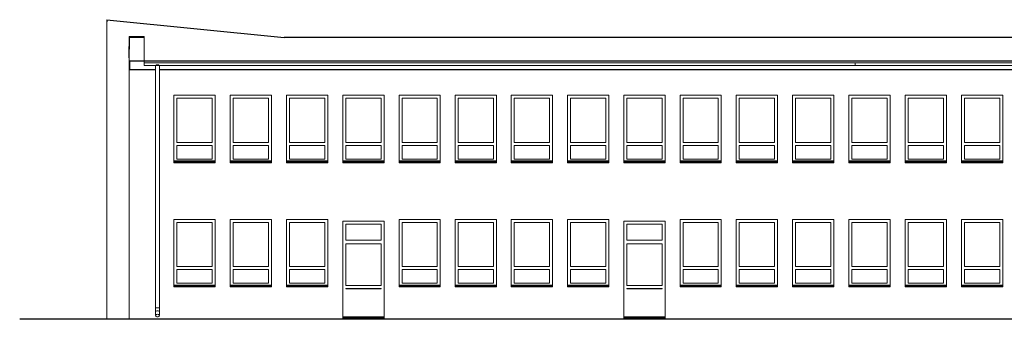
# Model space of a CAD drawing. Header units: centimetres. Extents: x -25572 to 23555, y -2435 to 15405.
# Tile 130 of 134: x 17880 to 20504, y 8061 to 8860. Entities that reach past the tile are written whole.
import ezdxf

# ---------------------------------------------------------------- set-up
doc = ezdxf.new("R2010")
doc.units = ezdxf.units.CM
doc.header["$MEASUREMENT"] = 0
for name, color, linetype, lineweight in [('Nowe_0_Nr_pióra__4', 7, 'Continuous', 13), ('Nowe_0_Nr_pióra__84', 7, 'Continuous', 13), ('Nowe_220-A Ściany_Nr_pióra__3', 7, 'Continuous', 13), ('Nowe_220-A Ściany_Nr_pióra__87', 7, 'Continuous', 13), ('Nowe_250-A Schody Pochylnie_Nr_pióra__91', 7, 'Continuous', 13), ('Nowe_280-A Dachy Powłoki_Nr_pióra__27', 7, 'Continuous', 25), ('Nowe_450-K Stropy_Nr_pióra__21', 7, 'Continuous', 25), ('Nowe_450-K Stropy_Nr_pióra__89', 7, 'Continuous', 13)]:
    doc.layers.add(name, color=color, linetype=linetype, lineweight=lineweight)
doc.linetypes.add('LINIA TERENU', pattern='A,0,[3,Lwowska architektura1.Shx,S=0.396825,R=0,X=0,Y=0],-50,0', length=50)

msp = doc.modelspace()

# ---------------------------------------------------------------- linework, layer by layer
at = {"layer": 'Nowe_0_Nr_pióra__4', "color": 7, "linetype": 'Continuous', "lineweight": 13}
for p, q in [((18211.9, 8744.2), (20106.3, 8744.2)), ((18211.9, 8740.7), (18211.9, 8744.2)), ((18211.9, 8738.1), (18211.9, 8740.7)), ((18244.5, 8738.9), (18247, 8739.6)), ((18247, 8739.6), (18249.5, 8738.9)), ((21527.8, 8744.2), (20106.3, 8744.2)), ((20106.3, 8740.7), (20106.3, 8744.2)), ((20106.3, 8738.1), (20106.3, 8740.7)), ((18211.9, 8737.2), (18211.9, 8738.1)), ((18211.9, 8737.2), (18242, 8737.2)), ((18242, 8737.2), (18242.6, 8737.8)), ((18242.6, 8737.8), (18243.6, 8738.1)), ((18243, 8737.2), (18242.6, 8737.2)), ((18242.6, 8737.2), (18242.6, 8737.2)), ((18243.6, 8738.1), (18244.5, 8738.9)), ((18244.5, 8737.2), (18244.2, 8737.2)), ((18244.7, 8737.2), (18244.5, 8737.2)), ((18249.5, 8737.2), (18249.2, 8737.2)), ((18249.5, 8738.9), (18250.3, 8738.1)), ((18249.8, 8737.2), (18249.5, 8737.2)), ((18251.3, 8737.8), (18250.3, 8738.1)), ((18251.3, 8737.2), (18251, 8737.2)), ((18251.3, 8737.8), (18252, 8737.2)), ((18251.4, 8737.2), (18251.3, 8737.2)), ((20106.3, 8737.2), (18252, 8737.2)), ((20106.3, 8737.2), (20106.3, 8738.1)), ((20106.3, 8737.2), (20668.7, 8737.2))]:
    msp.add_line(p, q, dxfattribs=at)
at = {"layer": 'Nowe_0_Nr_pióra__84', "color": 7, "linetype": 'Continuous', "lineweight": 13}
for p, q in [((18242, 8737.2), (18242.4, 8737.2)), ((18242, 8737.2), (18242, 8091.3)), ((18242.4, 8737.2), (18242.6, 8737.2)), ((18243, 8737.2), (18243.4, 8737.2)), ((18243.4, 8737.2), (18244.2, 8737.2)), ((18244.7, 8737.2), (18245.1, 8737.2)), ((18245.1, 8737.2), (18247, 8737.2)), ((18247, 8737.2), (18248.9, 8737.2)), ((18248.9, 8737.2), (18249.2, 8737.2)), ((18249.8, 8737.2), (18250.5, 8737.2)), ((18250.5, 8737.2), (18251, 8737.2)), ((18251.4, 8737.2), (18251.6, 8737.2)), ((18251.6, 8737.2), (18252, 8737.2)), ((18252, 8737.2), (18252, 8091.3)), ((18242, 8091.3), (18242.4, 8091.3)), ((18242, 8091.3), (18242, 8081.3)), ((18242.4, 8091.3), (18243.4, 8091.3)), ((18243.4, 8091.3), (18245.1, 8091.3)), ((18245.1, 8091.3), (18247, 8091.3)), ((18247, 8091.3), (18248.9, 8091.3)), ((18248.9, 8091.3), (18250.5, 8091.3)), ((18250.5, 8091.3), (18251.6, 8091.3)), ((18251.6, 8091.3), (18252, 8091.3)), ((18252, 8091.3), (18252, 8081.3)), ((18242, 8081.3), (18242, 8070.7)), ((18242, 8070.7), (18242.4, 8072.1)), ((18242.4, 8069.3), (18242, 8070.7)), ((18242.4, 8082.1), (18243.4, 8082.8)), ((18242.4, 8072.1), (18243.4, 8073.2)), ((18243.4, 8068.2), (18242.4, 8069.3)), ((18243.4, 8082.8), (18245.1, 8083.2)), ((18243.4, 8073.2), (18245.1, 8074)), ((18245.1, 8067.4), (18243.4, 8068.2)), ((18245.1, 8083.2), (18247, 8083.4)), ((18245.1, 8074), (18247, 8074.2)), ((18247, 8067.2), (18245.1, 8067.4)), ((18247, 8083.4), (18248.9, 8083.2)), ((18247, 8074.2), (18248.9, 8074)), ((18248.9, 8067.4), (18247, 8067.2)), ((18248.9, 8083.2), (18250.5, 8082.8)), ((18248.9, 8074), (18250.5, 8073.2)), ((18250.5, 8068.2), (18248.9, 8067.4)), ((18250.5, 8082.8), (18251.6, 8082.1)), ((18250.5, 8073.2), (18251.6, 8072.1)), ((18251.6, 8069.3), (18250.5, 8068.2)), ((18251.6, 8072.1), (18252, 8070.7)), ((18252, 8070.7), (18251.6, 8069.3)), ((18252, 8081.3), (18252, 8070.7))]:
    msp.add_line(p, q, dxfattribs=at)
at = {"layer": 'Nowe_220-A Ściany_Nr_pióra__3', "color": 7, "linetype": 'Continuous', "lineweight": 13}
for p, q in [((18298.9, 8532.2), (18298.9, 8650.2)), ((18298.9, 8650.2), (18392.9, 8650.2)), ((18392.9, 8650.2), (18392.9, 8532.2)), ((18448.9, 8532.2), (18448.9, 8650.2)), ((18448.9, 8650.2), (18542.9, 8650.2)), ((18542.9, 8650.2), (18542.9, 8532.2)), ((18598.9, 8532.2), (18598.9, 8650.2)), ((18598.9, 8650.2), (18692.9, 8650.2)), ((18692.9, 8650.2), (18692.9, 8532.2)), ((18748.9, 8532.2), (18748.9, 8650.2)), ((18748.9, 8650.2), (18842.9, 8650.2)), ((18842.9, 8650.2), (18842.9, 8532.2)), ((18898.9, 8532.2), (18898.9, 8650.2)), ((18898.9, 8650.2), (18992.9, 8650.2)), ((18992.9, 8650.2), (18992.9, 8532.2)), ((19048.9, 8532.2), (19048.9, 8650.2)), ((19048.9, 8650.2), (19142.9, 8650.2)), ((19142.9, 8650.2), (19142.9, 8532.2)), ((19197.9, 8532.2), (19197.9, 8650.2)), ((19197.9, 8650.2), (19291.9, 8650.2)), ((19291.9, 8650.2), (19291.9, 8532.2)), ((19347.9, 8532.2), (19347.9, 8650.2)), ((19347.9, 8650.2), (19441.9, 8650.2)), ((19441.9, 8650.2), (19441.9, 8532.2)), ((19497.9, 8532.2), (19497.9, 8650.2)), ((19497.9, 8650.2), (19591.9, 8650.2)), ((19591.9, 8650.2), (19591.9, 8532.2)), ((19647.9, 8532.2), (19647.9, 8650.2)), ((19647.9, 8650.2), (19741.9, 8650.2)), ((19741.9, 8650.2), (19741.9, 8532.2)), ((19797.9, 8532.2), (19797.9, 8650.2)), ((19797.9, 8650.2), (19891.9, 8650.2)), ((19891.9, 8650.2), (19891.9, 8532.2)), ((19947.9, 8532.2), (19947.9, 8650.2)), ((19947.9, 8650.2), (20041.9, 8650.2)), ((20041.9, 8650.2), (20041.9, 8532.2)), ((20097.9, 8532.2), (20097.9, 8650.2)), ((20097.9, 8650.2), (20191.9, 8650.2)), ((20191.9, 8650.2), (20191.9, 8532.2)), ((20247.9, 8532.2), (20247.9, 8650.2)), ((20247.9, 8650.2), (20341.9, 8650.2)), ((20341.9, 8650.2), (20341.9, 8532.2)), ((20397.9, 8650.2), (20397.9, 8532.2)), ((20491.9, 8650.2), (20397.9, 8650.2)), ((20491.9, 8532.2), (20491.9, 8650.2)), ((18392.9, 8532.2), (18298.9, 8532.2)), ((18542.9, 8532.2), (18448.9, 8532.2)), ((18692.9, 8532.2), (18598.9, 8532.2)), ((18842.9, 8532.2), (18748.9, 8532.2)), ((18992.9, 8532.2), (18898.9, 8532.2)), ((19142.9, 8532.2), (19048.9, 8532.2)), ((19291.9, 8532.2), (19197.9, 8532.2)), ((19441.9, 8532.2), (19347.9, 8532.2)), ((19591.9, 8532.2), (19497.9, 8532.2)), ((19741.9, 8532.2), (19647.9, 8532.2)), ((19891.9, 8532.2), (19797.9, 8532.2)), ((20041.9, 8532.2), (19947.9, 8532.2)), ((20191.9, 8532.2), (20097.9, 8532.2)), ((20341.9, 8532.2), (20247.9, 8532.2)), ((20397.9, 8532.2), (20491.9, 8532.2)), ((18298.9, 8488.2), (18298.9, 8524.2)), ((18298.9, 8524.2), (18392.9, 8524.2)), ((18392.9, 8524.2), (18392.9, 8488.2)), ((18448.9, 8488.2), (18448.9, 8524.2)), ((18448.9, 8524.2), (18542.9, 8524.2)), ((18542.9, 8524.2), (18542.9, 8488.2)), ((18598.9, 8488.2), (18598.9, 8524.2)), ((18598.9, 8524.2), (18692.9, 8524.2)), ((18692.9, 8524.2), (18692.9, 8488.2)), ((18748.9, 8488.2), (18748.9, 8524.2)), ((18748.9, 8524.2), (18842.9, 8524.2)), ((18842.9, 8524.2), (18842.9, 8488.2)), ((18898.9, 8488.2), (18898.9, 8524.2)), ((18898.9, 8524.2), (18992.9, 8524.2)), ((18992.9, 8524.2), (18992.9, 8488.2)), ((19048.9, 8488.2), (19048.9, 8524.2)), ((19048.9, 8524.2), (19142.9, 8524.2)), ((19142.9, 8524.2), (19142.9, 8488.2)), ((19197.9, 8488.2), (19197.9, 8524.2)), ((19197.9, 8524.2), (19291.9, 8524.2)), ((19291.9, 8524.2), (19291.9, 8488.2)), ((19347.9, 8488.2), (19347.9, 8524.2)), ((19347.9, 8524.2), (19441.9, 8524.2)), ((19441.9, 8524.2), (19441.9, 8488.2)), ((19497.9, 8488.2), (19497.9, 8524.2)), ((19497.9, 8524.2), (19591.9, 8524.2)), ((19591.9, 8524.2), (19591.9, 8488.2)), ((19647.9, 8488.2), (19647.9, 8524.2)), ((19647.9, 8524.2), (19741.9, 8524.2)), ((19741.9, 8524.2), (19741.9, 8488.2)), ((19797.9, 8488.2), (19797.9, 8524.2)), ((19797.9, 8524.2), (19891.9, 8524.2)), ((19891.9, 8524.2), (19891.9, 8488.2)), ((19947.9, 8488.2), (19947.9, 8524.2)), ((19947.9, 8524.2), (20041.9, 8524.2)), ((20041.9, 8524.2), (20041.9, 8488.2)), ((20097.9, 8488.2), (20097.9, 8524.2)), ((20097.9, 8524.2), (20191.9, 8524.2)), ((20191.9, 8524.2), (20191.9, 8488.2)), ((20247.9, 8488.2), (20247.9, 8524.2)), ((20247.9, 8524.2), (20341.9, 8524.2)), ((20341.9, 8524.2), (20341.9, 8488.2)), ((20397.9, 8524.2), (20397.9, 8488.2)), ((20491.9, 8524.2), (20397.9, 8524.2)), ((20491.9, 8488.2), (20491.9, 8524.2)), ((18290.9, 8483.2), (18400.9, 8483.2)), ((18290.9, 8482.2), (18400.9, 8482.2)), ((18290.9, 8481.2), (18290.9, 8480.9)), ((18290.9, 8480.9), (18290.9, 8478.9)), ((18290.9, 8480.9), (18400.9, 8480.9)), ((18290.9, 8478.9), (18400.9, 8478.9)), ((18392.9, 8488.2), (18298.9, 8488.2)), ((18400.9, 8481.2), (18400.9, 8480.9)), ((18400.9, 8480.9), (18400.9, 8478.9)), ((18440.9, 8483.2), (18550.9, 8483.2)), ((18440.9, 8482.2), (18550.9, 8482.2)), ((18440.9, 8481.2), (18440.9, 8480.9)), ((18440.9, 8480.9), (18440.9, 8478.9)), ((18440.9, 8480.9), (18550.9, 8480.9)), ((18440.9, 8478.9), (18550.9, 8478.9)), ((18542.9, 8488.2), (18448.9, 8488.2)), ((18550.9, 8481.2), (18550.9, 8480.9)), ((18550.9, 8480.9), (18550.9, 8478.9)), ((18590.9, 8483.2), (18700.9, 8483.2)), ((18590.9, 8482.2), (18700.9, 8482.2)), ((18590.9, 8481.2), (18590.9, 8480.9)), ((18590.9, 8480.9), (18590.9, 8478.9)), ((18590.9, 8480.9), (18700.9, 8480.9)), ((18590.9, 8478.9), (18700.9, 8478.9)), ((18692.9, 8488.2), (18598.9, 8488.2)), ((18700.9, 8481.2), (18700.9, 8480.9)), ((18700.9, 8480.9), (18700.9, 8478.9)), ((18740.9, 8483.2), (18850.9, 8483.2)), ((18740.9, 8482.2), (18850.9, 8482.2)), ((18740.9, 8481.2), (18740.9, 8480.9)), ((18740.9, 8480.9), (18740.9, 8478.9)), ((18740.9, 8480.9), (18850.9, 8480.9)), ((18740.9, 8478.9), (18850.9, 8478.9)), ((18842.9, 8488.2), (18748.9, 8488.2)), ((18850.9, 8481.2), (18850.9, 8480.9)), ((18850.9, 8480.9), (18850.9, 8478.9)), ((18890.9, 8483.2), (19000.9, 8483.2)), ((18890.9, 8482.2), (19000.9, 8482.2)), ((18890.9, 8481.2), (18890.9, 8480.9)), ((18890.9, 8480.9), (18890.9, 8478.9)), ((18890.9, 8480.9), (19000.9, 8480.9)), ((18890.9, 8478.9), (19000.9, 8478.9)), ((18992.9, 8488.2), (18898.9, 8488.2)), ((19000.9, 8481.2), (19000.9, 8480.9)), ((19000.9, 8480.9), (19000.9, 8478.9)), ((19040.9, 8483.2), (19150.9, 8483.2)), ((19040.9, 8482.2), (19150.9, 8482.2)), ((19040.9, 8481.2), (19040.9, 8480.9)), ((19040.9, 8480.9), (19040.9, 8478.9)), ((19040.9, 8480.9), (19150.9, 8480.9)), ((19040.9, 8478.9), (19150.9, 8478.9)), ((19142.9, 8488.2), (19048.9, 8488.2)), ((19150.9, 8481.2), (19150.9, 8480.9)), ((19150.9, 8480.9), (19150.9, 8478.9)), ((19189.9, 8483.2), (19299.9, 8483.2)), ((19189.9, 8482.2), (19299.9, 8482.2)), ((19189.9, 8481.2), (19189.9, 8480.9)), ((19189.9, 8480.9), (19189.9, 8478.9)), ((19189.9, 8480.9), (19299.9, 8480.9)), ((19189.9, 8478.9), (19299.9, 8478.9)), ((19291.9, 8488.2), (19197.9, 8488.2)), ((19299.9, 8481.2), (19299.9, 8480.9)), ((19299.9, 8480.9), (19299.9, 8478.9)), ((19339.9, 8483.2), (19449.9, 8483.2)), ((19339.9, 8482.2), (19449.9, 8482.2)), ((19339.9, 8481.2), (19339.9, 8480.9)), ((19339.9, 8480.9), (19339.9, 8478.9)), ((19339.9, 8480.9), (19449.9, 8480.9)), ((19339.9, 8478.9), (19449.9, 8478.9)), ((19441.9, 8488.2), (19347.9, 8488.2)), ((19449.9, 8481.2), (19449.9, 8480.9)), ((19449.9, 8480.9), (19449.9, 8478.9)), ((19489.9, 8483.2), (19599.9, 8483.2)), ((19489.9, 8482.2), (19599.9, 8482.2)), ((19489.9, 8481.2), (19489.9, 8480.9)), ((19489.9, 8480.9), (19489.9, 8478.9)), ((19489.9, 8480.9), (19599.9, 8480.9)), ((19489.9, 8478.9), (19599.9, 8478.9)), ((19591.9, 8488.2), (19497.9, 8488.2)), ((19599.9, 8481.2), (19599.9, 8480.9)), ((19599.9, 8480.9), (19599.9, 8478.9)), ((19639.9, 8483.2), (19749.9, 8483.2)), ((19639.9, 8482.2), (19749.9, 8482.2)), ((19639.9, 8481.2), (19639.9, 8480.9)), ((19639.9, 8480.9), (19639.9, 8478.9)), ((19639.9, 8480.9), (19749.9, 8480.9)), ((19639.9, 8478.9), (19749.9, 8478.9)), ((19741.9, 8488.2), (19647.9, 8488.2)), ((19749.9, 8481.2), (19749.9, 8480.9)), ((19749.9, 8480.9), (19749.9, 8478.9)), ((19789.9, 8483.2), (19899.9, 8483.2)), ((19789.9, 8482.2), (19899.9, 8482.2)), ((19789.9, 8481.2), (19789.9, 8480.9)), ((19789.9, 8480.9), (19789.9, 8478.9)), ((19789.9, 8480.9), (19899.9, 8480.9)), ((19789.9, 8478.9), (19899.9, 8478.9)), ((19891.9, 8488.2), (19797.9, 8488.2)), ((19899.9, 8481.2), (19899.9, 8480.9)), ((19899.9, 8480.9), (19899.9, 8478.9)), ((19939.9, 8483.2), (20049.9, 8483.2)), ((19939.9, 8482.2), (20049.9, 8482.2)), ((19939.9, 8481.2), (19939.9, 8480.9)), ((19939.9, 8480.9), (19939.9, 8478.9)), ((19939.9, 8480.9), (20049.9, 8480.9)), ((19939.9, 8478.9), (20049.9, 8478.9)), ((20041.9, 8488.2), (19947.9, 8488.2)), ((20049.9, 8481.2), (20049.9, 8480.9)), ((20049.9, 8480.9), (20049.9, 8478.9)), ((20089.9, 8483.2), (20199.9, 8483.2)), ((20089.9, 8482.2), (20199.9, 8482.2)), ((20089.9, 8481.2), (20089.9, 8480.9)), ((20089.9, 8480.9), (20089.9, 8478.9)), ((20089.9, 8480.9), (20199.9, 8480.9)), ((20089.9, 8478.9), (20199.9, 8478.9)), ((20191.9, 8488.2), (20097.9, 8488.2)), ((20199.9, 8481.2), (20199.9, 8480.9)), ((20199.9, 8480.9), (20199.9, 8478.9)), ((20239.9, 8483.2), (20349.9, 8483.2)), ((20239.9, 8482.2), (20349.9, 8482.2)), ((20239.9, 8481.2), (20239.9, 8480.9)), ((20239.9, 8480.9), (20239.9, 8478.9)), ((20239.9, 8480.9), (20349.9, 8480.9)), ((20239.9, 8478.9), (20349.9, 8478.9)), ((20341.9, 8488.2), (20247.9, 8488.2)), ((20349.9, 8481.2), (20349.9, 8480.9)), ((20349.9, 8480.9), (20349.9, 8478.9)), ((20499.9, 8483.2), (20389.9, 8483.2)), ((20499.9, 8482.2), (20389.9, 8482.2)), ((20389.9, 8481.2), (20389.9, 8480.9)), ((20389.9, 8480.9), (20389.9, 8478.9)), ((20499.9, 8480.9), (20389.9, 8480.9)), ((20499.9, 8478.9), (20389.9, 8478.9)), ((20397.9, 8488.2), (20491.9, 8488.2)), ((20499.9, 8481.2), (20499.9, 8480.9)), ((20499.9, 8480.9), (20499.9, 8478.9)), ((18298.9, 8201.2), (18298.9, 8319.2)), ((18298.9, 8319.2), (18392.9, 8319.2)), ((18392.9, 8319.2), (18392.9, 8201.2)), ((18448.9, 8201.2), (18448.9, 8319.2)), ((18448.9, 8319.2), (18542.9, 8319.2)), ((18542.9, 8319.2), (18542.9, 8201.2)), ((18598.9, 8201.2), (18598.9, 8319.2)), ((18598.9, 8319.2), (18692.9, 8319.2)), ((18692.9, 8319.2), (18692.9, 8201.2)), ((18748.9, 8272.2), (18748.9, 8314.2)), ((18748.9, 8314.2), (18842.9, 8314.2)), ((18842.9, 8314.2), (18842.9, 8272.2)), ((18898.9, 8201.2), (18898.9, 8319.2)), ((18898.9, 8319.2), (18992.9, 8319.2)), ((18992.9, 8319.2), (18992.9, 8201.2)), ((19048.9, 8201.2), (19048.9, 8319.2)), ((19048.9, 8319.2), (19142.9, 8319.2)), ((19142.9, 8319.2), (19142.9, 8201.2)), ((19197.9, 8201.2), (19197.9, 8319.2)), ((19197.9, 8319.2), (19291.9, 8319.2)), ((19291.9, 8319.2), (19291.9, 8201.2)), ((19347.9, 8201.2), (19347.9, 8319.2)), ((19347.9, 8319.2), (19441.9, 8319.2)), ((19441.9, 8319.2), (19441.9, 8201.2)), ((19497.9, 8272.2), (19497.9, 8314.2)), ((19497.9, 8314.2), (19591.9, 8314.2)), ((19591.9, 8314.2), (19591.9, 8272.2)), ((19647.9, 8201.2), (19647.9, 8319.2)), ((19647.9, 8319.2), (19741.9, 8319.2)), ((19741.9, 8319.2), (19741.9, 8201.2)), ((19797.9, 8201.2), (19797.9, 8319.2)), ((19797.9, 8319.2), (19891.9, 8319.2)), ((19891.9, 8319.2), (19891.9, 8201.2)), ((19947.9, 8201.2), (19947.9, 8319.2)), ((19947.9, 8319.2), (20041.9, 8319.2)), ((20041.9, 8319.2), (20041.9, 8201.2)), ((20097.9, 8201.2), (20097.9, 8319.2)), ((20097.9, 8319.2), (20191.9, 8319.2)), ((20191.9, 8319.2), (20191.9, 8201.2)), ((20247.9, 8201.2), (20247.9, 8319.2)), ((20247.9, 8319.2), (20341.9, 8319.2)), ((20341.9, 8319.2), (20341.9, 8201.2)), ((20397.9, 8201.2), (20397.9, 8319.2)), ((20397.9, 8319.2), (20491.9, 8319.2)), ((20491.9, 8319.2), (20491.9, 8201.2)), ((18842.9, 8272.2), (18748.9, 8272.2)), ((19591.9, 8272.2), (19497.9, 8272.2)), ((18748.9, 8151.2), (18748.9, 8262.2)), ((18748.9, 8262.2), (18842.9, 8262.2)), ((18842.9, 8262.2), (18842.9, 8151.2)), ((19497.9, 8151.2), (19497.9, 8262.2)), ((19497.9, 8262.2), (19591.9, 8262.2)), ((19591.9, 8262.2), (19591.9, 8151.2)), ((18392.9, 8201.2), (18298.9, 8201.2)), ((18298.9, 8157.2), (18298.9, 8193.2)), ((18298.9, 8193.2), (18392.9, 8193.2)), ((18392.9, 8193.2), (18392.9, 8157.2)), ((18542.9, 8201.2), (18448.9, 8201.2)), ((18448.9, 8157.2), (18448.9, 8193.2)), ((18448.9, 8193.2), (18542.9, 8193.2)), ((18542.9, 8193.2), (18542.9, 8157.2)), ((18692.9, 8201.2), (18598.9, 8201.2)), ((18598.9, 8157.2), (18598.9, 8193.2)), ((18598.9, 8193.2), (18692.9, 8193.2)), ((18692.9, 8193.2), (18692.9, 8157.2)), ((18992.9, 8201.2), (18898.9, 8201.2)), ((18898.9, 8157.2), (18898.9, 8193.2)), ((18898.9, 8193.2), (18992.9, 8193.2)), ((18992.9, 8193.2), (18992.9, 8157.2)), ((19142.9, 8201.2), (19048.9, 8201.2)), ((19048.9, 8157.2), (19048.9, 8193.2)), ((19048.9, 8193.2), (19142.9, 8193.2)), ((19142.9, 8193.2), (19142.9, 8157.2)), ((19291.9, 8201.2), (19197.9, 8201.2)), ((19197.9, 8157.2), (19197.9, 8193.2)), ((19197.9, 8193.2), (19291.9, 8193.2)), ((19291.9, 8193.2), (19291.9, 8157.2)), ((19441.9, 8201.2), (19347.9, 8201.2)), ((19347.9, 8157.2), (19347.9, 8193.2)), ((19347.9, 8193.2), (19441.9, 8193.2)), ((19441.9, 8193.2), (19441.9, 8157.2)), ((19741.9, 8201.2), (19647.9, 8201.2)), ((19647.9, 8157.2), (19647.9, 8193.2)), ((19647.9, 8193.2), (19741.9, 8193.2)), ((19741.9, 8193.2), (19741.9, 8157.2)), ((19891.9, 8201.2), (19797.9, 8201.2)), ((19797.9, 8157.2), (19797.9, 8193.2)), ((19797.9, 8193.2), (19891.9, 8193.2)), ((19891.9, 8193.2), (19891.9, 8157.2)), ((20041.9, 8201.2), (19947.9, 8201.2)), ((19947.9, 8157.2), (19947.9, 8193.2)), ((19947.9, 8193.2), (20041.9, 8193.2)), ((20041.9, 8193.2), (20041.9, 8157.2)), ((20191.9, 8201.2), (20097.9, 8201.2)), ((20097.9, 8157.2), (20097.9, 8193.2)), ((20097.9, 8193.2), (20191.9, 8193.2)), ((20191.9, 8193.2), (20191.9, 8157.2)), ((20341.9, 8201.2), (20247.9, 8201.2)), ((20247.9, 8157.2), (20247.9, 8193.2)), ((20247.9, 8193.2), (20341.9, 8193.2)), ((20341.9, 8193.2), (20341.9, 8157.2)), ((20491.9, 8201.2), (20397.9, 8201.2)), ((20397.9, 8157.2), (20397.9, 8193.2)), ((20397.9, 8193.2), (20491.9, 8193.2)), ((20491.9, 8193.2), (20491.9, 8157.2)), ((18290.9, 8152.2), (18400.9, 8152.2)), ((18290.9, 8151.2), (18400.9, 8151.2)), ((18290.9, 8150.2), (18290.9, 8149.9)), ((18290.9, 8149.9), (18290.9, 8147.9)), ((18290.9, 8149.9), (18400.9, 8149.9)), ((18290.9, 8147.9), (18400.9, 8147.9)), ((18392.9, 8157.2), (18298.9, 8157.2)), ((18400.9, 8150.2), (18400.9, 8149.9)), ((18400.9, 8149.9), (18400.9, 8147.9)), ((18440.9, 8152.2), (18550.9, 8152.2)), ((18440.9, 8151.2), (18550.9, 8151.2)), ((18440.9, 8150.2), (18440.9, 8149.9)), ((18440.9, 8149.9), (18440.9, 8147.9)), ((18440.9, 8149.9), (18550.9, 8149.9)), ((18440.9, 8147.9), (18550.9, 8147.9)), ((18542.9, 8157.2), (18448.9, 8157.2)), ((18550.9, 8150.2), (18550.9, 8149.9)), ((18550.9, 8149.9), (18550.9, 8147.9)), ((18590.9, 8152.2), (18700.9, 8152.2)), ((18590.9, 8151.2), (18700.9, 8151.2)), ((18590.9, 8150.2), (18590.9, 8149.9)), ((18590.9, 8149.9), (18590.9, 8147.9)), ((18590.9, 8149.9), (18700.9, 8149.9)), ((18590.9, 8147.9), (18700.9, 8147.9)), ((18692.9, 8157.2), (18598.9, 8157.2)), ((18700.9, 8150.2), (18700.9, 8149.9)), ((18700.9, 8149.9), (18700.9, 8147.9)), ((18842.9, 8151.2), (18748.9, 8151.2)), ((18748.9, 8142.2), (18748.9, 8143.2)), ((18748.9, 8143.2), (18842.9, 8143.2)), ((18842.9, 8142.2), (18748.9, 8142.2)), ((18842.9, 8143.2), (18842.9, 8142.2)), ((18890.9, 8152.2), (19000.9, 8152.2)), ((18890.9, 8151.2), (19000.9, 8151.2)), ((18890.9, 8150.2), (18890.9, 8149.9)), ((18890.9, 8149.9), (18890.9, 8147.9)), ((18890.9, 8149.9), (19000.9, 8149.9)), ((18890.9, 8147.9), (19000.9, 8147.9)), ((18992.9, 8157.2), (18898.9, 8157.2)), ((19000.9, 8150.2), (19000.9, 8149.9)), ((19000.9, 8149.9), (19000.9, 8147.9)), ((19040.9, 8152.2), (19150.9, 8152.2)), ((19040.9, 8151.2), (19150.9, 8151.2)), ((19040.9, 8150.2), (19040.9, 8149.9)), ((19040.9, 8149.9), (19040.9, 8147.9)), ((19040.9, 8149.9), (19150.9, 8149.9)), ((19040.9, 8147.9), (19150.9, 8147.9)), ((19142.9, 8157.2), (19048.9, 8157.2)), ((19150.9, 8150.2), (19150.9, 8149.9)), ((19150.9, 8149.9), (19150.9, 8147.9)), ((19189.9, 8152.2), (19299.9, 8152.2)), ((19189.9, 8151.2), (19299.9, 8151.2)), ((19189.9, 8150.2), (19189.9, 8149.9)), ((19189.9, 8149.9), (19189.9, 8147.9)), ((19189.9, 8149.9), (19299.9, 8149.9)), ((19189.9, 8147.9), (19299.9, 8147.9)), ((19291.9, 8157.2), (19197.9, 8157.2)), ((19299.9, 8150.2), (19299.9, 8149.9)), ((19299.9, 8149.9), (19299.9, 8147.9)), ((19339.9, 8152.2), (19449.9, 8152.2)), ((19339.9, 8151.2), (19449.9, 8151.2)), ((19339.9, 8150.2), (19339.9, 8149.9)), ((19339.9, 8149.9), (19339.9, 8147.9)), ((19339.9, 8149.9), (19449.9, 8149.9)), ((19339.9, 8147.9), (19449.9, 8147.9)), ((19441.9, 8157.2), (19347.9, 8157.2)), ((19449.9, 8150.2), (19449.9, 8149.9)), ((19449.9, 8149.9), (19449.9, 8147.9)), ((19591.9, 8151.2), (19497.9, 8151.2)), ((19497.9, 8142.2), (19497.9, 8143.2)), ((19497.9, 8143.2), (19591.9, 8143.2)), ((19591.9, 8142.2), (19497.9, 8142.2)), ((19591.9, 8143.2), (19591.9, 8142.2)), ((19639.9, 8152.2), (19749.9, 8152.2)), ((19639.9, 8151.2), (19749.9, 8151.2)), ((19639.9, 8150.2), (19639.9, 8149.9)), ((19639.9, 8149.9), (19639.9, 8147.9)), ((19639.9, 8149.9), (19749.9, 8149.9)), ((19639.9, 8147.9), (19749.9, 8147.9)), ((19741.9, 8157.2), (19647.9, 8157.2)), ((19749.9, 8150.2), (19749.9, 8149.9)), ((19749.9, 8149.9), (19749.9, 8147.9)), ((19789.9, 8152.2), (19899.9, 8152.2)), ((19789.9, 8151.2), (19899.9, 8151.2)), ((19789.9, 8150.2), (19789.9, 8149.9)), ((19789.9, 8149.9), (19789.9, 8147.9)), ((19789.9, 8149.9), (19899.9, 8149.9)), ((19789.9, 8147.9), (19899.9, 8147.9)), ((19891.9, 8157.2), (19797.9, 8157.2)), ((19899.9, 8150.2), (19899.9, 8149.9)), ((19899.9, 8149.9), (19899.9, 8147.9)), ((19939.9, 8152.2), (20049.9, 8152.2)), ((19939.9, 8151.2), (20049.9, 8151.2)), ((19939.9, 8150.2), (19939.9, 8149.9)), ((19939.9, 8149.9), (19939.9, 8147.9)), ((19939.9, 8149.9), (20049.9, 8149.9)), ((19939.9, 8147.9), (20049.9, 8147.9)), ((20041.9, 8157.2), (19947.9, 8157.2)), ((20049.9, 8150.2), (20049.9, 8149.9)), ((20049.9, 8149.9), (20049.9, 8147.9)), ((20089.9, 8152.2), (20199.9, 8152.2)), ((20089.9, 8151.2), (20199.9, 8151.2)), ((20089.9, 8150.2), (20089.9, 8149.9)), ((20089.9, 8149.9), (20089.9, 8147.9)), ((20089.9, 8149.9), (20199.9, 8149.9)), ((20089.9, 8147.9), (20199.9, 8147.9)), ((20191.9, 8157.2), (20097.9, 8157.2)), ((20199.9, 8150.2), (20199.9, 8149.9)), ((20199.9, 8149.9), (20199.9, 8147.9)), ((20239.9, 8152.2), (20349.9, 8152.2)), ((20239.9, 8151.2), (20349.9, 8151.2)), ((20239.9, 8150.2), (20239.9, 8149.9)), ((20239.9, 8149.9), (20239.9, 8147.9)), ((20239.9, 8149.9), (20349.9, 8149.9)), ((20239.9, 8147.9), (20349.9, 8147.9)), ((20341.9, 8157.2), (20247.9, 8157.2)), ((20349.9, 8150.2), (20349.9, 8149.9)), ((20349.9, 8149.9), (20349.9, 8147.9)), ((20389.9, 8152.2), (20499.9, 8152.2)), ((20389.9, 8151.2), (20499.9, 8151.2)), ((20389.9, 8150.2), (20389.9, 8149.9)), ((20389.9, 8149.9), (20389.9, 8147.9)), ((20389.9, 8149.9), (20499.9, 8149.9)), ((20389.9, 8147.9), (20499.9, 8147.9)), ((20491.9, 8157.2), (20397.9, 8157.2)), ((20499.9, 8150.2), (20499.9, 8149.9)), ((20499.9, 8149.9), (20499.9, 8147.9)), ((18740.9, 8067.2), (18850.9, 8067.2)), ((18740.9, 8066.2), (18850.9, 8066.2)), ((18740.9, 8065.2), (18740.9, 8064.9)), ((18740.9, 8064.9), (18740.9, 8062.9)), ((18740.9, 8064.9), (18850.9, 8064.9)), ((18740.9, 8062.9), (18850.9, 8062.9)), ((18740.9, 8062.2), (18850.9, 8062.2)), ((18850.9, 8065.2), (18850.9, 8064.9)), ((18850.9, 8064.9), (18850.9, 8062.9)), ((19489.9, 8067.2), (19599.9, 8067.2)), ((19489.9, 8066.2), (19599.9, 8066.2)), ((19489.9, 8065.2), (19489.9, 8064.9)), ((19489.9, 8064.9), (19489.9, 8062.9)), ((19489.9, 8064.9), (19599.9, 8064.9)), ((19489.9, 8062.9), (19599.9, 8062.9)), ((19489.9, 8062.2), (19599.9, 8062.2)), ((19599.9, 8065.2), (19599.9, 8064.9)), ((19599.9, 8064.9), (19599.9, 8062.9))]:
    msp.add_line(p, q, dxfattribs=at)
at = {"layer": 'Nowe_220-A Ściany_Nr_pióra__87', "color": 7, "linetype": 'Continuous', "lineweight": 13}
for p, q in [((18111.9, 8854.3), (18111.9, 8393.2)), ((18171.9, 8744.2), (18171.9, 8812.4)), ((18211.9, 8812.4), (18211.9, 8749.6)), ((18171.9, 8744.2), (18171.9, 8722.2)), ((18211.9, 8749.6), (18211.9, 8744.2)), ((18171.9, 8393.2), (18171.9, 8722.2)), ((18290.9, 8481.2), (18290.9, 8658.2)), ((18290.9, 8658.2), (18400.9, 8658.2)), ((18400.9, 8658.2), (18400.9, 8481.2)), ((18440.9, 8658.2), (18550.9, 8658.2)), ((18440.9, 8481.2), (18440.9, 8658.2)), ((18550.9, 8658.2), (18550.9, 8481.2)), ((18590.9, 8481.2), (18590.9, 8658.2)), ((18590.9, 8658.2), (18700.9, 8658.2)), ((18700.9, 8658.2), (18700.9, 8481.2)), ((18740.9, 8658.2), (18850.9, 8658.2)), ((18740.9, 8481.2), (18740.9, 8658.2)), ((18850.9, 8658.2), (18850.9, 8481.2)), ((18890.9, 8481.2), (18890.9, 8658.2)), ((18890.9, 8658.2), (19000.9, 8658.2)), ((19000.9, 8658.2), (19000.9, 8481.2)), ((19040.9, 8658.2), (19150.9, 8658.2)), ((19040.9, 8481.2), (19040.9, 8658.2)), ((19150.9, 8658.2), (19150.9, 8481.2)), ((19189.9, 8481.2), (19189.9, 8658.2)), ((19189.9, 8658.2), (19299.9, 8658.2)), ((19299.9, 8658.2), (19299.9, 8481.2)), ((19339.9, 8658.2), (19449.9, 8658.2)), ((19339.9, 8481.2), (19339.9, 8658.2)), ((19449.9, 8658.2), (19449.9, 8481.2)), ((19489.9, 8481.2), (19489.9, 8658.2)), ((19489.9, 8658.2), (19599.9, 8658.2)), ((19599.9, 8658.2), (19599.9, 8481.2)), ((19639.9, 8658.2), (19749.9, 8658.2)), ((19639.9, 8481.2), (19639.9, 8658.2)), ((19749.9, 8658.2), (19749.9, 8481.2)), ((19789.9, 8481.2), (19789.9, 8658.2)), ((19789.9, 8658.2), (19899.9, 8658.2)), ((19899.9, 8658.2), (19899.9, 8481.2)), ((19939.9, 8658.2), (20049.9, 8658.2)), ((19939.9, 8481.2), (19939.9, 8658.2)), ((20049.9, 8658.2), (20049.9, 8481.2)), ((20089.9, 8658.2), (20199.9, 8658.2)), ((20089.9, 8481.2), (20089.9, 8658.2)), ((20199.9, 8658.2), (20199.9, 8481.2)), ((20239.9, 8658.2), (20349.9, 8658.2)), ((20239.9, 8481.2), (20239.9, 8658.2)), ((20349.9, 8658.2), (20349.9, 8481.2)), ((20389.9, 8481.2), (20389.9, 8658.2)), ((20389.9, 8658.2), (20499.9, 8658.2)), ((20499.9, 8658.2), (20499.9, 8481.2)), ((18290.9, 8478.2), (18290.9, 8478.9)), ((18400.9, 8478.2), (18290.9, 8478.2)), ((18400.9, 8478.9), (18400.9, 8478.2)), ((18440.9, 8478.2), (18440.9, 8478.9)), ((18550.9, 8478.2), (18440.9, 8478.2)), ((18550.9, 8478.9), (18550.9, 8478.2)), ((18590.9, 8478.2), (18590.9, 8478.9)), ((18700.9, 8478.2), (18590.9, 8478.2)), ((18700.9, 8478.9), (18700.9, 8478.2)), ((18740.9, 8478.2), (18740.9, 8478.9)), ((18850.9, 8478.2), (18740.9, 8478.2)), ((18850.9, 8478.9), (18850.9, 8478.2)), ((18890.9, 8478.2), (18890.9, 8478.9)), ((19000.9, 8478.2), (18890.9, 8478.2)), ((19000.9, 8478.9), (19000.9, 8478.2)), ((19040.9, 8478.2), (19040.9, 8478.9)), ((19150.9, 8478.2), (19040.9, 8478.2)), ((19150.9, 8478.9), (19150.9, 8478.2)), ((19189.9, 8478.2), (19189.9, 8478.9)), ((19299.9, 8478.2), (19189.9, 8478.2)), ((19299.9, 8478.9), (19299.9, 8478.2)), ((19339.9, 8478.2), (19339.9, 8478.9)), ((19449.9, 8478.2), (19339.9, 8478.2)), ((19449.9, 8478.9), (19449.9, 8478.2)), ((19489.9, 8478.2), (19489.9, 8478.9)), ((19599.9, 8478.2), (19489.9, 8478.2)), ((19599.9, 8478.9), (19599.9, 8478.2)), ((19639.9, 8478.2), (19639.9, 8478.9)), ((19749.9, 8478.2), (19639.9, 8478.2)), ((19749.9, 8478.9), (19749.9, 8478.2)), ((19789.9, 8478.2), (19789.9, 8478.9)), ((19899.9, 8478.2), (19789.9, 8478.2)), ((19899.9, 8478.9), (19899.9, 8478.2)), ((19939.9, 8478.2), (19939.9, 8478.9)), ((20049.9, 8478.2), (19939.9, 8478.2)), ((20049.9, 8478.9), (20049.9, 8478.2)), ((20089.9, 8478.2), (20089.9, 8478.9)), ((20199.9, 8478.2), (20089.9, 8478.2)), ((20199.9, 8478.9), (20199.9, 8478.2)), ((20239.9, 8478.2), (20239.9, 8478.9)), ((20349.9, 8478.2), (20239.9, 8478.2)), ((20349.9, 8478.9), (20349.9, 8478.2)), ((20389.9, 8478.2), (20389.9, 8478.9)), ((20499.9, 8478.2), (20389.9, 8478.2)), ((20499.9, 8478.9), (20499.9, 8478.2)), ((18111.9, 8393.2), (18111.9, 8062.2)), ((18171.9, 8062.2), (18171.9, 8393.2)), ((18290.9, 8327.2), (18400.9, 8327.2)), ((18290.9, 8150.2), (18290.9, 8327.2)), ((18400.9, 8327.2), (18400.9, 8150.2)), ((18440.9, 8150.2), (18440.9, 8327.2)), ((18440.9, 8327.2), (18550.9, 8327.2)), ((18550.9, 8327.2), (18550.9, 8150.2)), ((18590.9, 8327.2), (18700.9, 8327.2)), ((18590.9, 8150.2), (18590.9, 8327.2)), ((18700.9, 8327.2), (18700.9, 8150.2)), ((18740.9, 8322.2), (18850.9, 8322.2)), ((18740.9, 8065.2), (18740.9, 8322.2)), ((18850.9, 8322.2), (18850.9, 8065.2)), ((18890.9, 8327.2), (19000.9, 8327.2)), ((18890.9, 8150.2), (18890.9, 8327.2)), ((19000.9, 8327.2), (19000.9, 8150.2)), ((19040.9, 8150.2), (19040.9, 8327.2)), ((19040.9, 8327.2), (19150.9, 8327.2)), ((19150.9, 8327.2), (19150.9, 8150.2)), ((19189.9, 8327.2), (19299.9, 8327.2)), ((19189.9, 8150.2), (19189.9, 8327.2)), ((19299.9, 8327.2), (19299.9, 8150.2)), ((19339.9, 8150.2), (19339.9, 8327.2)), ((19339.9, 8327.2), (19449.9, 8327.2)), ((19449.9, 8327.2), (19449.9, 8150.2)), ((19489.9, 8322.2), (19599.9, 8322.2)), ((19489.9, 8065.2), (19489.9, 8322.2)), ((19599.9, 8322.2), (19599.9, 8065.2)), ((19639.9, 8150.2), (19639.9, 8327.2)), ((19639.9, 8327.2), (19749.9, 8327.2)), ((19749.9, 8327.2), (19749.9, 8150.2)), ((19789.9, 8327.2), (19899.9, 8327.2)), ((19789.9, 8150.2), (19789.9, 8327.2)), ((19899.9, 8327.2), (19899.9, 8150.2)), ((19939.9, 8150.2), (19939.9, 8327.2)), ((19939.9, 8327.2), (20049.9, 8327.2)), ((20049.9, 8327.2), (20049.9, 8150.2)), ((20089.9, 8327.2), (20199.9, 8327.2)), ((20089.9, 8150.2), (20089.9, 8327.2)), ((20199.9, 8327.2), (20199.9, 8150.2)), ((20239.9, 8150.2), (20239.9, 8327.2)), ((20239.9, 8327.2), (20349.9, 8327.2)), ((20349.9, 8327.2), (20349.9, 8150.2)), ((20389.9, 8327.2), (20499.9, 8327.2)), ((20389.9, 8150.2), (20389.9, 8327.2)), ((20499.9, 8327.2), (20499.9, 8150.2)), ((18290.9, 8147.2), (18290.9, 8147.9)), ((18400.9, 8147.2), (18290.9, 8147.2)), ((18400.9, 8147.9), (18400.9, 8147.2)), ((18440.9, 8147.2), (18440.9, 8147.9)), ((18550.9, 8147.2), (18440.9, 8147.2)), ((18550.9, 8147.9), (18550.9, 8147.2)), ((18590.9, 8147.2), (18590.9, 8147.9)), ((18700.9, 8147.2), (18590.9, 8147.2)), ((18700.9, 8147.9), (18700.9, 8147.2)), ((18890.9, 8147.2), (18890.9, 8147.9)), ((19000.9, 8147.2), (18890.9, 8147.2)), ((19000.9, 8147.9), (19000.9, 8147.2)), ((19040.9, 8147.2), (19040.9, 8147.9)), ((19150.9, 8147.2), (19040.9, 8147.2)), ((19150.9, 8147.9), (19150.9, 8147.2)), ((19189.9, 8147.2), (19189.9, 8147.9)), ((19299.9, 8147.2), (19189.9, 8147.2)), ((19299.9, 8147.9), (19299.9, 8147.2)), ((19339.9, 8147.2), (19339.9, 8147.9)), ((19449.9, 8147.2), (19339.9, 8147.2)), ((19449.9, 8147.9), (19449.9, 8147.2)), ((19639.9, 8147.2), (19639.9, 8147.9)), ((19749.9, 8147.2), (19639.9, 8147.2)), ((19749.9, 8147.9), (19749.9, 8147.2)), ((19789.9, 8147.2), (19789.9, 8147.9)), ((19899.9, 8147.2), (19789.9, 8147.2)), ((19899.9, 8147.9), (19899.9, 8147.2)), ((19939.9, 8147.2), (19939.9, 8147.9)), ((20049.9, 8147.2), (19939.9, 8147.2)), ((20049.9, 8147.9), (20049.9, 8147.2)), ((20089.9, 8147.2), (20089.9, 8147.9)), ((20199.9, 8147.2), (20089.9, 8147.2)), ((20199.9, 8147.9), (20199.9, 8147.2)), ((20239.9, 8147.2), (20239.9, 8147.9)), ((20349.9, 8147.2), (20239.9, 8147.2)), ((20349.9, 8147.9), (20349.9, 8147.2)), ((20389.9, 8147.2), (20389.9, 8147.9)), ((20499.9, 8147.2), (20389.9, 8147.2)), ((20499.9, 8147.9), (20499.9, 8147.2)), ((18111.9, 8062.2), (18171.9, 8062.2)), ((18211.9, 8062.2), (18171.9, 8062.2)), ((18211.9, 8062.2), (18740.9, 8062.2)), ((18740.9, 8062.2), (18740.9, 8062.9)), ((18850.9, 8062.9), (18850.9, 8062.2)), ((18850.9, 8062.2), (19489.9, 8062.2)), ((19489.9, 8062.2), (19489.9, 8062.9)), ((19599.9, 8062.9), (19599.9, 8062.2)), ((19599.9, 8062.2), (21154.9, 8062.2))]:
    msp.add_line(p, q, dxfattribs=at)
at = {"layer": 'Nowe_250-A Schody Pochylnie_Nr_pióra__91', "color": 7, "linetype": 'Continuous', "lineweight": 13}
msp.add_line((20217.7, 8062.2), (20214.9, 8060.7), dxfattribs=at)
at = {"layer": 'Nowe_280-A Dachy Powłoki_Nr_pióra__27', "color": 7, "linetype": 'Continuous', "lineweight": 25}
for p, q in [((18111.9, 8859.7), (18584.5, 8812.4)), ((18111.9, 8859.7), (18111.9, 8857.7)), ((18111.9, 8857.7), (18111.9, 8856.1)), ((18111.9, 8856.1), (18111.9, 8854.3)), ((18171.6, 8811.3), (18171.9, 8781)), ((22743.9, 8812.4), (18584.5, 8812.4)), ((18584.5, 8811.3), (18584.5, 8812.4)), ((18171.9, 8757.8), (18171.6, 8787.9)), ((18172.1, 8749.6), (22743.9, 8749.6)), ((18172.1, 8749.6), (18172.1, 8747.6)), ((18172.1, 8747.6), (18172.1, 8746.1)), ((18172.1, 8746.1), (18172.1, 8746.1)), ((18172.1, 8746.1), (18172.1, 8744.3)), ((18172.1, 8744.3), (18172.1, 8726.2)), ((18242, 8726.2), (18172.1, 8726.2)), ((20668.8, 8726.2), (18252, 8726.2))]:
    msp.add_line(p, q, dxfattribs=at)
at = {"layer": 'Nowe_450-K Stropy_Nr_pióra__21', "color": 7, "linetype": 'LINIA TERENU', "lineweight": 25}
msp.add_line((17879.7, 8062.2), (23075.5, 8062.2), dxfattribs=at)
at = {"layer": 'Nowe_450-K Stropy_Nr_pióra__89', "color": 7, "linetype": 'Continuous', "lineweight": 13}
for p, q in [((18171.9, 8812.4), (18171.9, 8814.4)), ((18171.9, 8814.4), (18211.9, 8814.4)), ((18171.9, 8812.4), (18211.9, 8812.4)), ((18211.9, 8812.4), (18211.9, 8814.4))]:
    msp.add_line(p, q, dxfattribs=at)

doc.saveas('drawing.dxf')
